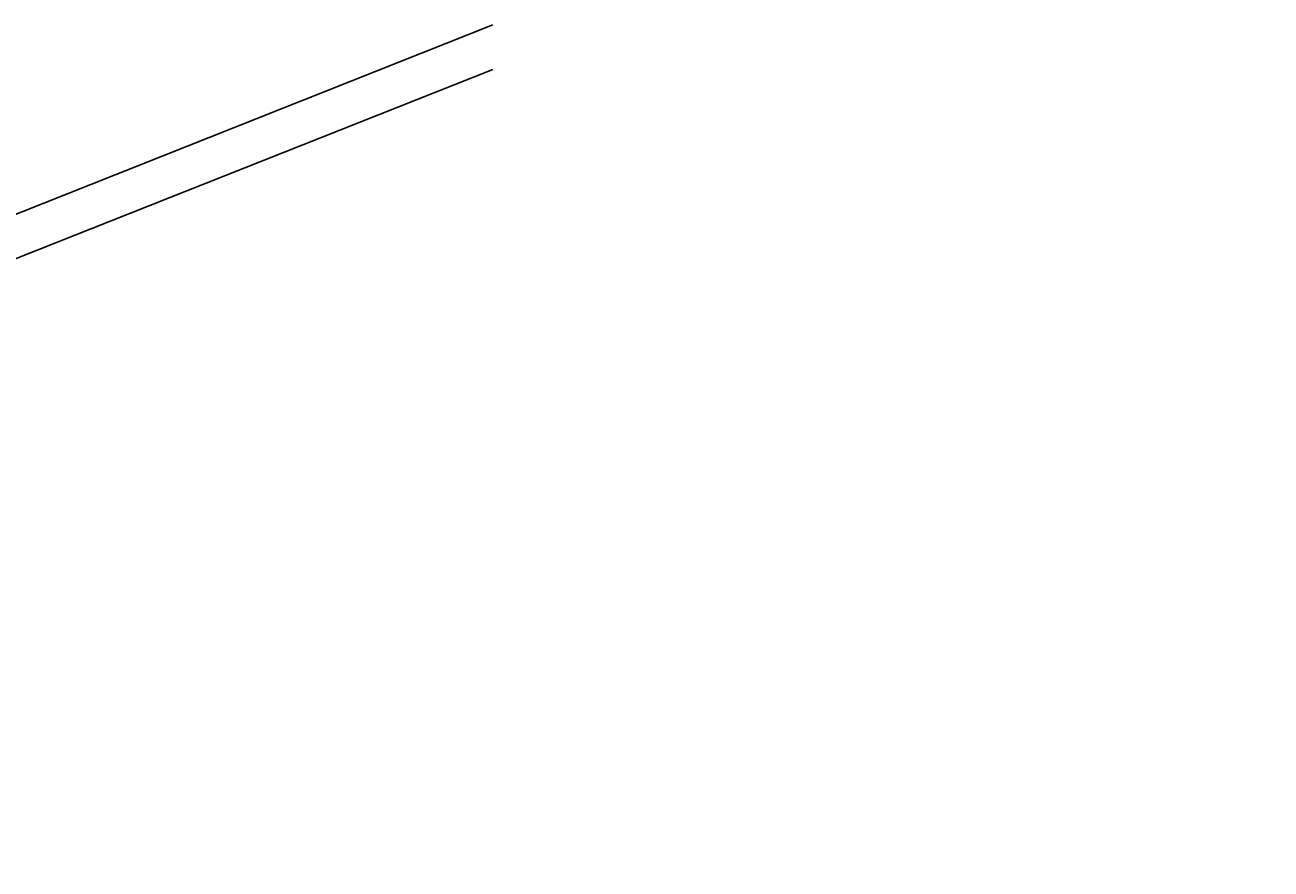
# Model space of a CAD drawing. Extents: x 10355834 to 15597769, y 431926 to 931084.
# Tile 16 of 16: x 10687449 to 11011076, y 711772 to 931084. Entities that reach past the tile are written whole.
import ezdxf

# ---------------------------------------------------------------- set-up
doc = ezdxf.new("R2010")
doc.units = ezdxf.units.MI
doc.header["$MEASUREMENT"] = 0
doc.layers.add('TEXT', color=3, linetype='Continuous')
doc.styles.get("Standard").update_dxf_attribs({"font": 'arial.ttf', "height": 500})

msp = doc.modelspace()

# ---------------------------------------------------------------- linework, layer by layer
at = {"ltscale": 10}
for p, q in [((10551956.3, 829048.81), (10808954.96, 931084.02)), ((10551956.3, 817485.51), (10808954.96, 919520.72))]:
    msp.add_line(p, q, dxfattribs=at)

# ---------------------------------------------------------------- texts
at = {"layer": 'TEXT', "color": 0, "char_height": 1200, "width": 17831.1018, "attachment_point": 1}
for insert in [(10389663.54, 714993.93), (10401325.74, 714993.93), (10413485.73, 714993.93)]:
    msp.add_mtext('\\pi4313.23166;GRANULAR\\P\\pi5567.66549; FILLING', dxfattribs=dict(at, insert=insert))

doc.saveas('drawing.dxf')
